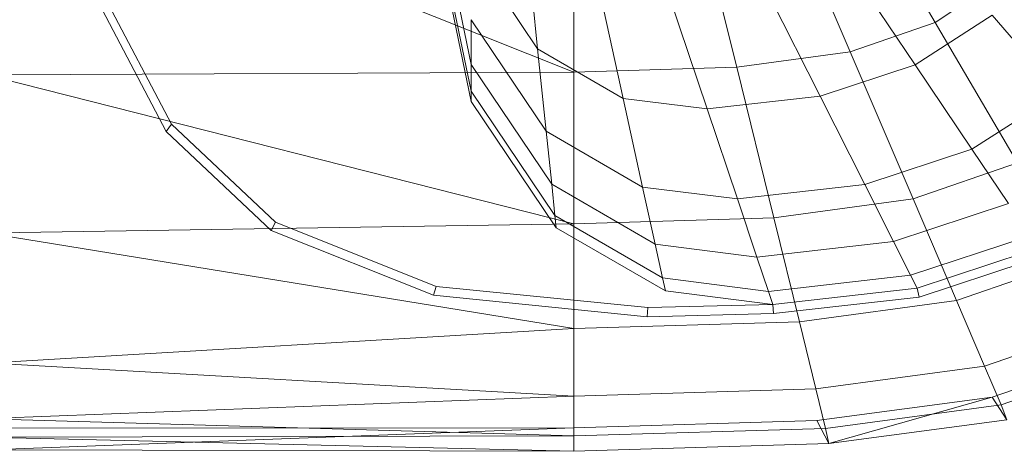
# Model space of a CAD drawing. Header units: metres. Extents: x 397.7 to 427.5, y 12.7 to 28.4.
# Tile 34 of 130: x 404.4725 to 404.6448, y 27.1075 to 27.183. Entities that reach past the tile are written whole.
import ezdxf

# ---------------------------------------------------------------- set-up
doc = ezdxf.new("R2010")
doc.units = ezdxf.units.M
doc.layers.add('02_MOBILIARIO', color=7, linetype='Continuous', lineweight=18)
doc.layers.add('A-DETL-____-MBND', color=7, linetype='Continuous', lineweight=18)

# ---------------------------------------------------------------- blocks, each defined once
blk = doc.blocks.new('Family - Rentamans P4-154348-07_CLI_AIRE_P4')
at = {"layer": 'A-DETL-____-MBND', "color": 253, "true_color": 0xaaaaaa}
for p, q in [((0.08473, 0.0676), (0.07631, 0.10869)), ((0, 0.10722), (0.10273, 0.06628)), ((0.14692, 0.10743), (0.16597, 0.07496)), ((0.08473, 0.06296), (0.07598, 0.1057)), ((0.08473, 0.06117), (0.07584, 0.10456)), ((0.13653, 0.10383), (0.1511, 0.06981)), ((0.12264, 0.10196), (0.13123, 0.06713)), ((0.10273, 0.10137), (0.10273, 0.06628)), ((0.09423, 0.09119), (0.09638, 0.07036)), ((0.14804, 0.08893), (0.16244, 0.06758)), ((0.09638, 0.07036), (0.08473, 0.08764)), ((0.13449, 0.08444), (0.14581, 0.06207)), ((0.10642, 0.08414), (0.11135, 0.0617)), ((0.17806, 0.08308), (0.16597, 0.07496)), ((0.1184, 0.08263), (0.12606, 0.05985)), ((0.03228, 0.05718), (0.02062, 0.07939)), ((0.03136, 0.05592), (0.01958, 0.07835)), ((0.17596, 0.07625), (0.16244, 0.06758)), ((0.17596, 0.07625), (0.18765, 0.06261)), ((0.09788, 0.05596), (0.08473, 0.07545)), ((0.08473, 0.07545), (0.08473, 0.0676)), ((0.16597, 0.07496), (0.1511, 0.06981)), ((0.16597, 0.07496), (0.18036, 0.05043)), ((0.11135, 0.0617), (0.09638, 0.07036)), ((0.09638, 0.07036), (0.09788, 0.05596)), ((0.1511, 0.06981), (0.13123, 0.06713)), ((0.1511, 0.06981), (0.1621, 0.04411)), ((0.08473, 0.06296), (0.08473, 0.0676)), ((0.09884, 0.04668), (0.08473, 0.0676)), ((0.16244, 0.06758), (0.14581, 0.06207)), ((0.16244, 0.06758), (0.17239, 0.05283)), ((0.10273, 0.06628), (0, 0.06579)), ((0, 0.06579), (0.10273, 0.03978)), ((0.13123, 0.06713), (0.10273, 0.06628)), ((0.10273, 0.06628), (0.10273, 0.03978)), ((0.13123, 0.06713), (0.13772, 0.04082)), ((0.08473, 0.06117), (0.08473, 0.06296)), ((0.09941, 0.0412), (0.08473, 0.06296)), ((0.14581, 0.06207), (0.12606, 0.05985)), ((0.14581, 0.06207), (0.15363, 0.04662)), ((0.18765, 0.06261), (0.17239, 0.05283)), ((0.09963, 0.03908), (0.08473, 0.06117)), ((0.12606, 0.05985), (0.11135, 0.0617)), ((0.11135, 0.0617), (0.11476, 0.0462)), ((0.12606, 0.05985), (0.13135, 0.04411)), ((0.03228, 0.05718), (0.03136, 0.05592)), ((0.05051, 0.04004), (0.03228, 0.05718)), ((0.04977, 0.03861), (0.03136, 0.05592)), ((0.11476, 0.0462), (0.09788, 0.05596)), ((0.09788, 0.05596), (0.09884, 0.04668)), ((0.17239, 0.05283), (0.15363, 0.04662)), ((0.17239, 0.05283), (0.17881, 0.04332)), ((0.18036, 0.05043), (0.1621, 0.04411)), ((0.11696, 0.0362), (0.09884, 0.04668)), ((0.09884, 0.04668), (0.09941, 0.0412)), ((0.15363, 0.04662), (0.13135, 0.04411)), ((0.15363, 0.04662), (0.15867, 0.03665)), ((0.13135, 0.04411), (0.11476, 0.0462)), ((0.11476, 0.0462), (0.11696, 0.0362)), ((0.13135, 0.04411), (0.13476, 0.03396)), ((0.1621, 0.04411), (0.13772, 0.04082)), ((0.17881, 0.04332), (0.15867, 0.03665)), ((0.1621, 0.04411), (0.16971, 0.02635)), ((0.10273, 0.03978), (0, 0.03818)), ((0.05051, 0.04004), (0.04977, 0.03861)), ((0.07861, 0.02883), (0.05051, 0.04004)), ((0.11825, 0.0303), (0.09941, 0.0412)), ((0.09941, 0.0412), (0.09963, 0.03908)), ((0.13772, 0.04082), (0.10273, 0.03978)), ((0.10273, 0.03978), (0.10273, 0.02147)), ((0.13772, 0.04082), (0.1422, 0.02264)), ((0, 0.03818), (0.10273, 0.02147)), ((0.07816, 0.02729), (0.04977, 0.03861)), ((0.11875, 0.02802), (0.09963, 0.03908)), ((0.13476, 0.03396), (0.11696, 0.0362)), ((0.11696, 0.0362), (0.11825, 0.0303)), ((0.15867, 0.03665), (0.13476, 0.03396)), ((0.15867, 0.03665), (0.16165, 0.03076)), ((0.1826, 0.0377), (0.16165, 0.03076)), ((0.18406, 0.03553), (0.1628, 0.0285)), ((0.13476, 0.03396), (0.13678, 0.02796)), ((0.18466, 0.03406), (0.16318, 0.02695)), ((0.16971, 0.02635), (0.1903, 0.03348)), ((0.13678, 0.02796), (0.11825, 0.0303)), ((0.11825, 0.0303), (0.11875, 0.02802)), ((0.16165, 0.03076), (0.13678, 0.02796)), ((0.16165, 0.03076), (0.1628, 0.0285)), ((0.07861, 0.02883), (0.07816, 0.02729)), ((0.11566, 0.02511), (0.07861, 0.02883)), ((0.13755, 0.02565), (0.11875, 0.02802)), ((0.13678, 0.02796), (0.13755, 0.02565)), ((0.1628, 0.0285), (0.13755, 0.02565)), ((0.1628, 0.0285), (0.16318, 0.02695)), ((0.11557, 0.02353), (0.07816, 0.02729)), ((0.16318, 0.02695), (0.13769, 0.02408)), ((0.16971, 0.02635), (0.1422, 0.02264)), ((0.16971, 0.02635), (0.17461, 0.0149)), ((0.11566, 0.02511), (0.11557, 0.02353)), ((0.13755, 0.02565), (0.11566, 0.02511)), ((0.13755, 0.02565), (0.13769, 0.02408)), ((0.1422, 0.02264), (0.10273, 0.02147)), ((0.13769, 0.02408), (0.11557, 0.02353)), ((0.1422, 0.02264), (0.14508, 0.01092)), ((0.17461, 0.0149), (0.19671, 0.02256)), ((0.10273, 0.02147), (0, 0.01543)), ((0.10273, 0.02147), (0.10273, 0.00966)), ((0.17596, 0.00947), (0.19894, 0.01737)), ((0.17751, 0.00814), (0.2005, 0.0161)), ((0, 0.01543), (0.10273, 0.00966)), ((0.14508, 0.01092), (0.17461, 0.0149)), ((0.17461, 0.0149), (0.17751, 0.00814)), ((0.14508, 0.01092), (0.10273, 0.00966)), ((0.14508, 0.01092), (0.14679, 0.004)), ((0.10273, 0.00966), (0, 0.00569)), ((0.10273, 0.00966), (0.10273, 0.00269)), ((0.14525, 0.00536), (0.17596, 0.00947)), ((0.14736, 0.00133), (0.17596, 0.00947)), ((0.17596, 0.00947), (0.17848, 0.00552)), ((0.14679, 0.004), (0.17751, 0.00814)), ((0.17751, 0.00814), (0.17848, 0.00552)), ((0, 0.00569), (0.10273, 0.00269)), ((0.10273, 0.0041), (0.14525, 0.00536)), ((0.14736, 0.00133), (0.14525, 0.00536)), ((0.14736, 0.00133), (0.17848, 0.00552)), ((0, 0.00406), (0.10273, 0.00411)), ((0, 0.00026), (0.10273, 0.00411)), ((0.10273, 0.0041), (0.10273, 0)), ((0.10273, 0.00269), (0.14679, 0.004)), ((0.14679, 0.004), (0.14736, 0.00133)), ((0.10273, 0.00269), (0, 0.00244)), ((0, 0.00244), (0.10273, 0)), ((0.10273, 0.00269), (0.10273, 0)), ((0, 0.00026), (0.10273, 0)), ((0.10273, 0), (0.14736, 0.00133))]:
    blk.add_line(p, q, dxfattribs=at)
blk = doc.blocks.new('LONDR55-XX_ZZ-ARQ-CAA-M3D-Londres55_ifc-1-07_CLI_AIRE_P4')
at = {"layer": '02_MOBILIARIO', "color": 253, "lineweight": 18, "true_color": 0xaaaaaa}
blk.add_blockref('Family - Rentamans P4-154348-07_CLI_AIRE_P4', (404.46677, 27.10751), dxfattribs=at)

msp = doc.modelspace()

# ---------------------------------------------------------------- block references
at = {"lineweight": 5}
msp.add_blockref('LONDR55-XX_ZZ-ARQ-CAA-M3D-Londres55_ifc-1-07_CLI_AIRE_P4', (0, 0), dxfattribs=at)

doc.saveas('drawing.dxf')
